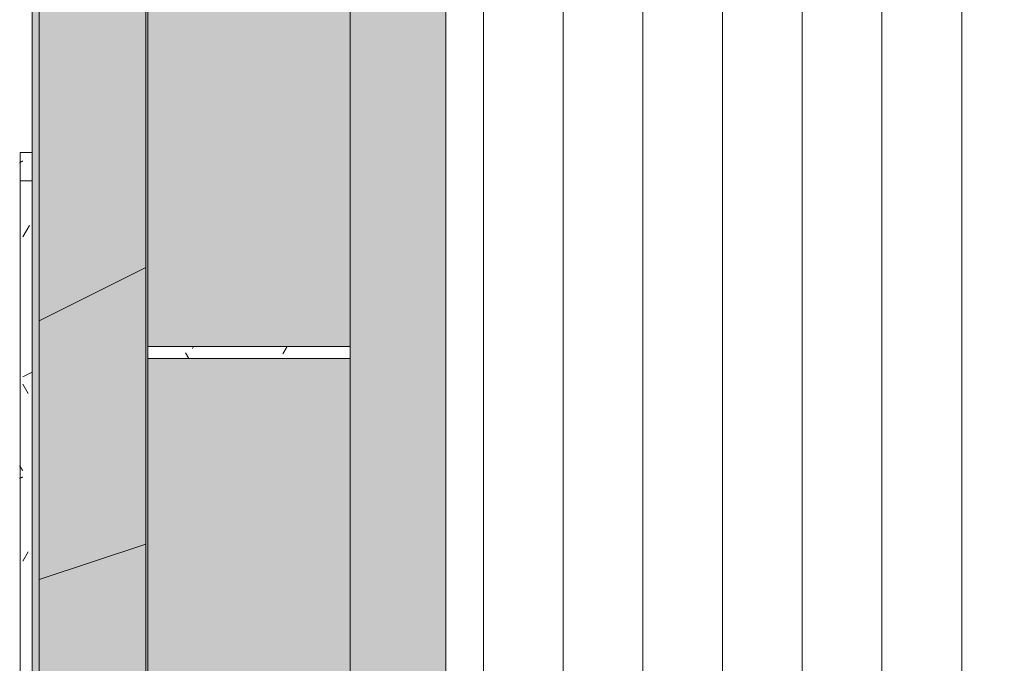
# Model space of a CAD drawing. Header units: millimetres. Extents: x 5980700 to 6194397, y -12939 to 2351883.
# Tile 96 of 124: x 6150717 to 6153187, y -153 to 1462. Entities that reach past the tile are written whole.
import ezdxf

# ---------------------------------------------------------------- set-up
doc = ezdxf.new("R2010")
doc.units = ezdxf.units.MM
for name, color, linetype, lineweight in [('A-DETL-MBND', 5, 'Continuous', 9), ('A-FLOR-PATT', 8, 'Continuous', 18), ('A-GLAZ', 151, 'Continuous', 9), ('A-GLAZ-SILL', 1, 'Continuous', 9), ('A-ROOF', 132, 'Continuous', 9), ('A-ROOF-OTLN', 132, 'Continuous', 9), ('A-ROOF-PATT', 132, 'Continuous', 9), ('A-WALL', 113, 'Continuous', 18), ('A-WALL-PATT', 111, 'Continuous', 25)]:
    doc.layers.add(name, color=color, linetype=linetype, lineweight=lineweight)

# ---------------------------------------------------------------- blocks, each defined once
blk = doc.blocks.new('FP_256-PLANTA DE CAIMENTO DE PISOS - COBERTURA')
at = {"layer": 'A-DETL-MBND', "color": 71, "lineweight": 5}
for p, q in [((557.522221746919, 108.6191948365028), (557.4047132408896, 108.6529190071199)), ((557.6397302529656, 108.5630978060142), (557.522221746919, 108.6191948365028)), ((557.757238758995, 108.4847924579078), (557.6397302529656, 108.5630978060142)), ((557.8747472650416, 108.3845084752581), (557.757238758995, 108.4847924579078)), ((557.992255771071, 108.2625400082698), (557.8747472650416, 108.3845084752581)), ((558.1097642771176, 108.1192448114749), (557.992255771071, 108.2625400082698)), ((558.227272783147, 107.9550431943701), (558.1097642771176, 108.1192448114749)), ((558.3447812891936, 107.770416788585), (558.227272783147, 107.9550431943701)), ((558.462289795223, 107.565907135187), (558.3447812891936, 107.770416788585)), ((585.8240381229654, 107.5140954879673), (586.0486498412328, 107.5933021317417)), ((586.0486498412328, 107.5933021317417), (586.2732615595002, 107.6698879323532)), ((586.2732615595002, 107.6698879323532), (586.4978732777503, 107.7438224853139)), ((586.4978732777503, 107.7438224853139), (586.7224849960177, 107.815076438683)), ((586.7224849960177, 107.815076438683), (586.9470967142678, 107.8836215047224)), ((586.9470967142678, 107.8836215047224), (587.1717084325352, 107.9494304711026)), ((587.1717084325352, 107.9494304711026), (587.3963201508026, 108.0124772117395)), ((587.3963201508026, 108.0124772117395), (587.62093186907, 108.0727366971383)), ((587.62093186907, 108.0727366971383), (587.8455435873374, 108.1301850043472)), ((587.8455435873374, 108.1301850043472), (588.0701553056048, 108.1847993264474)), ((588.0701553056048, 108.1847993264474), (588.2947670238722, 108.2365579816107)), ((588.2947670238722, 108.2365579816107), (588.5193787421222, 108.2854404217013)), ((588.5193787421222, 108.2854404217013), (588.7439904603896, 108.331427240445)), ((588.7439904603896, 108.331427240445), (588.9686021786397, 108.3745001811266)), ((588.9686021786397, 108.3745001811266), (589.1932138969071, 108.4146421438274)), ((589.1932138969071, 108.4146421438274), (589.4178256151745, 108.45183719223)), ((589.4178256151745, 108.45183719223), (589.6424373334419, 108.4860705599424)), ((1348.255962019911, 108.6416587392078), (1348.131287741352, 108.6585411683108)), ((1348.380636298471, 108.6135488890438), (1348.255962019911, 108.6416587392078)), ((1348.505310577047, 108.5742528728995), (1348.380636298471, 108.6135488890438)), ((1348.629984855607, 108.5238283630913), (1348.505310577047, 108.5742528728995)), ((1348.754659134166, 108.4623493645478), (1348.629984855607, 108.5238283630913)), ((1348.879333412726, 108.3899061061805), (1348.754659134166, 108.4623493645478)), ((1349.004007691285, 108.3066049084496), (1348.879333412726, 108.3899061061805)), ((1349.128681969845, 108.2125680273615), (1349.004007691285, 108.3066049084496)), ((1349.253356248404, 108.1079334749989), (1349.128681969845, 108.2125680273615)), ((1349.378030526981, 107.9928548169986), (1349.253356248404, 108.1079334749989)), ((1349.502704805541, 107.8675009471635), (1349.378030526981, 107.9928548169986)), ((1349.6273790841, 107.732055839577), (1349.502704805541, 107.8675009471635)), ((1349.75205336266, 107.586718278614), (1349.6273790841, 107.732055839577)), ((1349.876727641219, 107.4317015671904), (1349.75205336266, 107.586718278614)), ((1350.001401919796, 107.2672332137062), (1349.876727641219, 107.4317015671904)), ((1350.126076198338, 107.0935545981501), (1350.001401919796, 107.2672332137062)), ((1350.250750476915, 106.9109206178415), (1350.126076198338, 107.0935545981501)), ((1350.375424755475, 106.7195993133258), (1350.250750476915, 106.9109206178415)), ((1350.500099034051, 106.5198714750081), (1350.375424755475, 106.7195993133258)), ((1350.624773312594, 106.3120302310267), (1350.500099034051, 106.5198714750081)), ((1350.74944759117, 106.0963806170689), (1350.624773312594, 106.3120302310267)), ((1350.87412186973, 105.8732391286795), (1350.74944759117, 106.0963806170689)), ((1350.998796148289, 105.6429332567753), (1350.87412186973, 105.8732391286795)), ((1351.123470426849, 105.4058010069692), (1350.998796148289, 105.6429332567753)), ((1351.248144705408, 105.1621904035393), (1351.123470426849, 105.4058010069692)), ((1351.372818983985, 104.9124589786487), (1351.248144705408, 105.1621904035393)), ((1351.497493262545, 104.656973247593), (1351.372818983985, 104.9124589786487)), ((1351.622167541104, 104.3961081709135), (1351.497493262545, 104.656973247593)), ((1351.746841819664, 104.130246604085), (1351.622167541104, 104.3961081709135)), ((1351.871516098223, 103.8597787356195), (1351.746841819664, 104.130246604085)), ((1351.996190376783, 103.5851015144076), (1351.871516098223, 103.8597787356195)), ((1352.120864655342, 103.3066180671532), (1351.996190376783, 103.5851015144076)), ((1352.245538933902, 103.0247371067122), (1352.120864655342, 103.3066180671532)), ((1352.370213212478, 102.739872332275), (1352.245538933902, 103.0247371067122)), ((1352.494887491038, 102.4524418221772), (1352.370213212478, 102.739872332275)), ((1352.619561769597, 102.1628674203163), (1352.494887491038, 102.4524418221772)), ((1352.744236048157, 101.8715741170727), (1352.619561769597, 102.1628674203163)), ((1352.868910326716, 101.5789894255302), (1352.744236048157, 101.8715741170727)), ((1352.993584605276, 101.2855427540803), (1352.868910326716, 101.5789894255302)), ((1353.118258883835, 100.9916647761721), (1352.993584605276, 101.2855427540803))]:
    blk.add_line(p, q, dxfattribs=at)
at = {"layer": 'A-DETL-MBND', "color": 90, "lineweight": 5}
blk.add_line((1374.999999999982, 107.4999999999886), (1303.750788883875, 107.4999999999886), dxfattribs=at)
blk = doc.blocks.new('CC_PEITORIL - PEITORIL-V255-PLANTA DE CAIMENTO DE PISOS - COBERTURA')
at = {"layer": 'A-DETL-MBND', "lineweight": 5}
h = blk.add_hatch(dxfattribs=at)
h.set_pattern_fill('FP_84', color=71, style=0, pattern_type=2)
h.set_pattern_definition([(270, (245.842, -16549.116), (101.6, -406.4), [33.528, -271.272, 33.528, -271.272, -1625.6]), (270, (245.842, -16549.116), (101.6, -406.4), [-609.6, 33.528, -576.072, 33.528, -271.272, -711.2]), (270, (245.842, -16549.116), (101.6, -406.4), [-1524, 33.528, -169.672, 33.528, -474.472]), (29.99999999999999, (296.642, -16701.516), (301.1527240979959, 291.1881810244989), [33.528, -271.272, 33.528, -271.272, -1625.6]), (29.99999999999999, (296.642, -16701.516), (301.1527240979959, 291.1881810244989), [-609.6, 33.528, -576.072, 33.528, -271.272, -711.2]), (29.99999999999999, (296.642, -16701.516), (301.1527240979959, 291.1881810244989), [-1524, 33.528, -169.672, 33.528, -474.472]), (150, (499.842, -16752.316), (-402.7527240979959, 115.211818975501), [33.528, -271.272, 33.528, -271.272, -1625.6]), (150, (499.842, -16752.316), (-402.7527240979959, 115.211818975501), [-609.6, 33.528, -576.072, 33.528, -271.272, -711.2]), (150, (499.842, -16752.316), (-402.7527240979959, 115.211818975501), [-1524, 33.528, -169.672, 33.528, -474.472])])
h.paths.add_polyline_path([(-1374.999999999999, 100.9916647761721), (-1374.999999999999, 77.50636918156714), (-1246.249211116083, 78.39441422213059), (-1246.249211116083, 100.9916647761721), (-1255.891000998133, 100.9916647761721)])
h.paths.add_polyline_path([(1303.750788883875, 77.50636918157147), (1374.999999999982, 77.50636918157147), (1374.999999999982, 100.9916647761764), (1303.750788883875, 100.3774399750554)])
h = blk.add_hatch(dxfattribs=at)
h.set_pattern_fill('FP_85', color=71, style=0, pattern_type=2)
h.set_pattern_definition([(126.87, (1833.342, -17184.116), (3175.008507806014, -4762.494328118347), [793.75, -7143.75]), (116.565, (1357.092, -18136.616), (-1587.499067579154, 1587.501456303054), [1774.879, -1774.879]), (108.435, (563.342, -18136.616), (-1587.502903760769, 3174.997452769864), [1004.024, -4016.092])])
h.paths.add_polyline_path([(-1374.999999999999, 100.9916647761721), (-1374.999999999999, 77.50636918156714), (-1246.249211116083, 78.39441422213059), (-1246.249211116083, 100.9916647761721), (-1255.891000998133, 100.9916647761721)])
h.paths.add_polyline_path([(1303.750788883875, 77.50636918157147), (1374.999999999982, 77.50636918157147), (1374.999999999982, 100.9916647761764), (1303.750788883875, 100.3774399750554)])
at = {"layer": 'A-DETL-MBND', "color": 90, "lineweight": 5}
for p, q in [((1374.999999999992, 107.4999999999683), (1374.999999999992, 100.991664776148)), ((1374.999999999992, 77.50636918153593), (1374.999999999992, 100.9916647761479))]:
    blk.add_line(p, q, dxfattribs=at)
at = {"layer": 'A-GLAZ', "color": 90, "lineweight": 5}
blk.add_blockref('FP_256-PLANTA DE CAIMENTO DE PISOS - COBERTURA', (0, 0), dxfattribs=at)
blk = doc.blocks.new('FP_274-PLANTA DE CAIMENTO DE PISOS - COBERTURA')
at = {"layer": 'A-GLAZ-SILL', "color": 90, "lineweight": 5}
blk.add_line((1274.99999999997, 107.4999999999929), (-1274.999999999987, 107.4999999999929), dxfattribs=at)
at = {"layer": 'A-GLAZ-SILL', "lineweight": 5}
for p, q in [((528.3070650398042, 108.6191948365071), (528.1895565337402, 108.6529190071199)), ((528.4245735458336, 108.5630978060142), (528.3070650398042, 108.6191948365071)), ((528.5420820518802, 108.4847924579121), (528.4245735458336, 108.5630978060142)), ((528.6595905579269, 108.3845084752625), (528.5420820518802, 108.4847924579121)), ((528.7770990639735, 108.2625400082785), (528.6595905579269, 108.3845084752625)), ((528.8946075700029, 108.1192448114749), (528.7770990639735, 108.2625400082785)), ((529.012116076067, 107.9550431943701), (528.8946075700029, 108.1192448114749)), ((529.1296245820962, 107.7704167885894), (529.012116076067, 107.9550431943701)), ((529.247133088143, 107.5659071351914), (529.1296245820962, 107.7704167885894)), ((529.3646415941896, 107.3421140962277), (529.247133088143, 107.5659071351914)), ((529.4821501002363, 107.0996940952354), (529.3646415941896, 107.3421140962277)), ((529.5996586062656, 106.8393581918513), (529.4821501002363, 107.0996940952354)), ((529.7171671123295, 106.5618699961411), (529.5996586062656, 106.8393581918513)), ((529.8346756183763, 106.2680434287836), (529.7171671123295, 106.5618699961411)), ((529.9521841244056, 105.9587403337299), (529.8346756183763, 106.2680434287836)), ((530.0696926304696, 105.6348679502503), (529.9521841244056, 105.9587403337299)), ((530.187201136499, 105.2973762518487), (530.0696926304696, 105.6348679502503)), ((530.3047096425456, 104.9472551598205), (530.187201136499, 105.2973762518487)), ((530.4222181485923, 104.5855316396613), (530.3047096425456, 104.9472551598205)), ((530.5397266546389, 104.2132666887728), (530.4222181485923, 104.5855316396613)), ((530.6572351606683, 103.8315522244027), (530.5397266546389, 104.2132666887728)), ((530.7747436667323, 103.4415078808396), (530.6572351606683, 103.8315522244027)), ((530.8922521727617, 103.0442777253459), (530.7747436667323, 103.4415078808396)), ((531.0097606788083, 102.6410269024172), (530.8922521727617, 103.0442777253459)), ((531.127269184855, 102.2329382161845), (531.0097606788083, 102.6410269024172)), ((531.2447776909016, 101.8212086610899), (531.127269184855, 102.2329382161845)), ((531.362286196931, 101.4070459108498), (531.2447776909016, 101.8212086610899)), ((531.479794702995, 100.9916647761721), (531.362286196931, 101.4070459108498)), ((548.0309844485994, 100.9916647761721), (548.256610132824, 101.1452205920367)), ((548.256610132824, 101.1452205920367), (548.4822358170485, 101.298714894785)), ((548.4822358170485, 101.298714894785), (548.707861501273, 101.452086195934)), ((548.707861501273, 101.452086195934), (548.9334871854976, 101.6052730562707)), ((548.9334871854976, 101.6052730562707), (549.1591128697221, 101.7582141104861)), ((549.1591128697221, 101.7582141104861), (549.3847385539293, 101.9108480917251)), ((549.3847385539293, 101.9108480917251), (549.6103642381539, 102.0631138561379)), ((549.6103642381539, 102.0631138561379), (549.8359899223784, 102.2149504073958)), ((549.8359899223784, 102.2149504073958), (550.0616156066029, 102.3662969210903)), ((550.0616156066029, 102.3662969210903), (550.2872412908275, 102.5170927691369)), ((550.2872412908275, 102.5170927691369), (550.512866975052, 102.6672775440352)), ((550.512866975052, 102.6672775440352), (550.7384926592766, 102.8167910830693)), ((550.7384926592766, 102.8167910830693), (550.9641183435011, 102.9655734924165)), ((550.9641183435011, 102.9655734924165), (551.1897440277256, 103.1135651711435)), ((551.1897440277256, 103.1135651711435), (551.4153697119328, 103.2607068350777)), ((551.4153697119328, 103.2607068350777), (551.6409953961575, 103.406939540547)), ((551.6409953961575, 103.406939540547), (551.866621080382, 103.5522047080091)), ((551.866621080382, 103.5522047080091), (552.0922467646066, 103.6964441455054)), ((552.0922467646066, 103.6964441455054), (552.317872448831, 103.8396000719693)), ((552.317872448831, 103.8396000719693), (552.5434981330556, 103.9816151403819)), ((552.5434981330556, 103.9816151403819), (552.7691238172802, 104.1224324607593)), ((552.7691238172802, 104.1224324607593), (552.9947495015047, 104.2619956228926)), ((552.9947495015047, 104.2619956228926), (553.2203751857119, 104.4002487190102)), ((553.2203751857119, 104.4002487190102), (553.4460008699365, 104.5371363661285)), ((553.4460008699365, 104.5371363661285), (553.671626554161, 104.6726037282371)), ((553.671626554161, 104.6726037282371), (553.8972522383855, 104.8065965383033)), ((553.8972522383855, 104.8065965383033), (554.1228779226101, 104.9390611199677)), ((554.1228779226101, 104.9390611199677), (554.3485036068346, 105.0699444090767)), ((554.3485036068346, 105.0699444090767), (554.5741292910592, 105.199193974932)), ((554.5741292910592, 105.199193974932), (554.7997549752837, 105.3267580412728)), ((554.7997549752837, 105.3267580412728), (555.0253806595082, 105.4525855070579)), ((555.0253806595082, 105.4525855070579), (555.2510063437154, 105.5766259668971)), ((555.2510063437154, 105.5766259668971), (555.47663202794, 105.6988297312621)), ((555.47663202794, 105.6988297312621), (555.7022577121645, 105.8191478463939)), ((555.7022577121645, 105.8191478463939), (555.9278833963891, 105.9375321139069)), ((555.9278833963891, 105.9375321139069), (556.1535090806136, 106.0539351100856)), ((556.1535090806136, 106.0539351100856), (556.3791347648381, 106.1683102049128)), ((556.3791347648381, 106.1683102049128), (556.6047604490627, 106.2806115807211)), ((556.6047604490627, 106.2806115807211), (556.8303861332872, 106.3907942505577)), ((556.8303861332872, 106.3907942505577), (557.0560118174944, 106.4988140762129)), ((557.0560118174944, 106.4988140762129), (557.281637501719, 106.6046277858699)), ((557.281637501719, 106.6046277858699), (557.5072631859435, 106.7081929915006)), ((557.5072631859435, 106.7081929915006), (557.732888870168, 106.8094682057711)), ((557.732888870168, 106.8094682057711), (557.9585145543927, 106.9084128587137)), ((557.9585145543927, 106.9084128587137), (558.1841402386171, 107.0049873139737)), ((558.1841402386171, 107.0049873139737), (558.4097659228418, 107.0991528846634)), ((558.4097659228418, 107.0991528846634), (558.6353916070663, 107.1908718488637)), ((558.6353916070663, 107.1908718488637), (558.8610172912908, 107.2801074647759)), ((558.8610172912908, 107.2801074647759), (559.086642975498, 107.3668239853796)), ((559.086642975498, 107.3668239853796), (559.3122686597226, 107.4509866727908)), ((559.3122686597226, 107.4509866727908), (559.5378943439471, 107.5325618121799)), ((559.5378943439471, 107.5325618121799), (559.7635200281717, 107.6115167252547)), ((559.7635200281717, 107.6115167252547), (559.9891457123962, 107.6878197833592)), ((559.9891457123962, 107.6878197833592), (560.2147713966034, 107.7614404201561)), ((560.2147713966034, 107.7614404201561), (560.4403970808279, 107.8323491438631)), ((560.4403970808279, 107.8323491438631), (560.6660227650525, 107.9005175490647)), ((560.6660227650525, 107.9005175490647), (560.8916484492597, 107.9659183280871))]:
    blk.add_line(p, q, dxfattribs=at)
blk = doc.blocks.new('CC_PEITORIL - PEITORIL-V273-PLANTA DE CAIMENTO DE PISOS - COBERTURA')
at = {"layer": 'A-GLAZ-SILL', "lineweight": 5}
h = blk.add_hatch(dxfattribs=at)
h.set_pattern_fill('FP_224', color=256, style=0, pattern_type=2)
h.set_pattern_definition([(270, (217.091, -16549.122), (101.6, -406.4), [33.528, -271.272, 33.528, -271.272, -1625.6]), (270, (217.091, -16549.122), (101.6, -406.4), [-609.6, 33.528, -576.072, 33.528, -271.272, -711.2]), (270, (217.091, -16549.122), (101.6, -406.4), [-1524, 33.528, -169.672, 33.528, -474.472]), (29.99999999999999, (267.891, -16701.522), (301.1527240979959, 291.1881810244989), [33.528, -271.272, 33.528, -271.272, -1625.6]), (29.99999999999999, (267.891, -16701.522), (301.1527240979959, 291.1881810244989), [-609.6, 33.528, -576.072, 33.528, -271.272, -711.2]), (29.99999999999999, (267.891, -16701.522), (301.1527240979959, 291.1881810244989), [-1524, 33.528, -169.672, 33.528, -474.472]), (150, (471.091, -16752.322), (-402.7527240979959, 115.211818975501), [33.528, -271.272, 33.528, -271.272, -1625.6]), (150, (471.091, -16752.322), (-402.7527240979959, 115.211818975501), [-609.6, 33.528, -576.072, 33.528, -271.272, -711.2]), (150, (471.091, -16752.322), (-402.7527240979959, 115.211818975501), [-1524, 33.528, -169.672, 33.528, -474.472])])
h.paths.add_polyline_path([(-1274.999999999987, 100.9852955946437), (-1274.999999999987, 77.5000000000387), (1274.99999999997, 77.50000000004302), (1274.99999999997, 100.9916647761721), (-1274.999999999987, 100.9916647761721)])
h = blk.add_hatch(dxfattribs=at)
h.set_pattern_fill('FP_225', color=256, style=0, pattern_type=2)
h.set_pattern_definition([(126.87, (1804.591, -17184.122), (3175.008507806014, -4762.494328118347), [793.75, -7143.75]), (116.565, (1328.341, -18136.622), (-1587.499067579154, 1587.501456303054), [1774.879, -1774.879]), (108.435, (534.591, -18136.622), (-1587.502903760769, 3174.997452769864), [1004.024, -4016.092])])
h.paths.add_polyline_path([(-1274.999999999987, 100.9852955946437), (-1274.999999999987, 77.5000000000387), (1274.99999999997, 77.50000000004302), (1274.99999999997, 100.9916647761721), (-1274.999999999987, 100.9916647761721)])
at = {"layer": 'A-GLAZ-SILL', "color": 90, "lineweight": 5}
for p, q in [((1274.999999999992, 107.4999999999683), (1274.999999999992, 100.991664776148)), ((1274.999999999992, 77.50000000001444), (1274.999999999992, 100.9916647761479))]:
    blk.add_line(p, q, dxfattribs=at)
at = {"layer": 'A-GLAZ', "color": 90, "lineweight": 5}
blk.add_blockref('FP_274-PLANTA DE CAIMENTO DE PISOS - COBERTURA', (0, 0), dxfattribs=at)
blk = doc.blocks.new('CHAPIM - CHAPIM-4060820-PLANTA DE CAIMENTO DE PISOS - COBERTURA')
at = {"layer": 'A-ROOF-PATT', "lineweight": 5}
h = blk.add_hatch(dxfattribs=at)
h.set_pattern_fill('FP_34', color=71, style=0, pattern_type=2)
h.set_pattern_definition([(0, (2e-05, -3e-05), (812.8, 203.2), [33.528, -576.072, 33.528, -576.072, -3251.2]), (0, (2e-05, -3e-05), (812.8, 203.2), [-1219.2, 33.528, -1185.672, 33.528, -576.072, -1422.4]), (0, (2e-05, -3e-05), (812.8, 203.2), [-3048, 33.528, -372.872, 33.528, -982.472]), (120, (304.8, 101.6), (-582.3763620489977, 602.3054481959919), [33.52799999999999, -576.0719999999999, 33.52799999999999, -576.0719999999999, -3251.199999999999]), (120, (304.8, 101.6), (-582.3763620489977, 602.3054481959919), [-1219.2, 33.52799999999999, -1185.672, 33.52799999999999, -576.0719999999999, -1422.4]), (120, (304.8, 101.6), (-582.3763620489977, 602.3054481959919), [-3048, 33.52799999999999, -372.8719999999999, 33.52799999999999, -982.4719999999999]), (240, (406.4, 508), (-230.4236379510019, -805.5054481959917), [33.528, -576.072, 33.528, -576.072, -3251.2]), (240, (406.4, 508), (-230.4236379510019, -805.5054481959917), [-1219.2, 33.528, -1185.672, 33.528, -576.072, -1422.4]), (240, (406.4, 508), (-230.4236379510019, -805.5054481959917), [-3048, 33.528, -372.872, 33.528, -982.472])])
h.paths.add_polyline_path([(9835.535171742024, -8340.841032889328), (20251.38517078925, -8340.841032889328), (20251.38517078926, 4739.15896711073), (-16608.61482921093, 4739.15896711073), (-16608.61482921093, -8340.841032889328), (9652.696596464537, -8340.841032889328)])
h.paths.add_polyline_path([(3619.023612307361, -8073.341032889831), (-16341.11482921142, -8073.341032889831), (-16341.11482921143, 4471.658967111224), (19983.88517078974, 4471.658967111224), (19983.88517078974, -8073.341032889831), (3710.442899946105, -8073.341032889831)])
h = blk.add_hatch(dxfattribs=at)
h.set_pattern_fill('FP_33', color=71, style=0, pattern_type=2)
h.set_pattern_definition([(216.87, (635, 1587.5), (4762.494328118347, 3175.008507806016), [793.75, -7143.75]), (206.565, (1587.5, 1111.25), (-1587.501456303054, -1587.499067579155), [1774.879, -1774.879]), (198.435, (1587.5, 317.5), (-3174.997452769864, -1587.50290376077), [1004.024, -4016.092])])
h.paths.add_polyline_path([(9835.535171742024, -8340.841032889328), (20251.38517078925, -8340.841032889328), (20251.38517078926, 4739.15896711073), (-16608.61482921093, 4739.15896711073), (-16608.61482921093, -8340.841032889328), (9652.696596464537, -8340.841032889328)])
h.paths.add_polyline_path([(3619.023612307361, -8073.341032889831), (-16341.11482921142, -8073.341032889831), (-16341.11482921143, 4471.658967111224), (19983.88517078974, 4471.658967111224), (19983.88517078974, -8073.341032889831), (3710.442899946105, -8073.341032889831)])
at = {"layer": 'A-ROOF-OTLN', "color": 90, "lineweight": 5}
for p, q in [((-16608.61482921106, -8340.841032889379), (-16608.61482921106, 4739.158967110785)), ((-16341.11482921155, 4471.658967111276), (-16341.11482921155, -8073.34103288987))]:
    blk.add_line(p, q, dxfattribs=at)
blk = doc.blocks.new('Calha1 - Calha05-4216735-PLANTA DE CAIMENTO DE PISOS - COBERTURA')
at = {"layer": 'A-ROOF', "lineweight": 5}
h = blk.add_hatch(color=71, dxfattribs=at)
h.paths.add_polyline_path([(-16336.1148292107, -7713.341032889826), (-16336.1148292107, -3462.238756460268), (-16341.11482921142, -3462.238756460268), (-16341.11482921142, -7713.341032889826)])
h.paths.add_polyline_path([(-16336.1148292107, -3236.685270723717), (-16336.1148292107, 3689.15896711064), (-16341.11482921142, 3689.15896711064), (-16341.11482921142, -3236.685270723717)])
at = {"layer": 'A-ROOF', "color": 90, "lineweight": 5}
blk.add_line((-16336.11482921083, 3689.158967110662), (-16336.11482921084, -3236.685270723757), dxfattribs=at)
blk = doc.blocks.new('Paredes 10 - Paredes 4-4528193-PLANTA DE CAIMENTO DE PISOS - COBERTURA')
at = {"layer": 'A-WALL-PATT', "lineweight": 5}
h = blk.add_hatch(dxfattribs=at)
h.set_pattern_fill('FP_257', color=71, style=0, pattern_type=2)
h.set_pattern_definition([(0, (2e-05, -3e-05), (406.4, 101.6), [33.528, -271.272, 33.528, -271.272, -1625.6]), (0, (2e-05, -3e-05), (406.4, 101.6), [-609.6, 33.528, -576.072, 33.528, -271.272, -711.2]), (0, (2e-05, -3e-05), (406.4, 101.6), [-1524, 33.528, -169.672, 33.528, -474.472]), (120, (152.4, 50.8), (-291.1881810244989, 301.1527240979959), [33.52799999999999, -271.2719999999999, 33.52799999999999, -271.2719999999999, -1625.6]), (120, (152.4, 50.8), (-291.1881810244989, 301.1527240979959), [-609.5999999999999, 33.52799999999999, -576.0719999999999, 33.52799999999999, -271.2719999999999, -711.1999999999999]), (120, (152.4, 50.8), (-291.1881810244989, 301.1527240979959), [-1524, 33.52799999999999, -169.672, 33.52799999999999, -474.4719999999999]), (240, (203.2, 254), (-115.2118189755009, -402.7527240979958), [33.528, -271.272, 33.528, -271.272, -1625.6]), (240, (203.2, 254), (-115.2118189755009, -402.7527240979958), [-609.6, 33.528, -576.072, 33.528, -271.272, -711.2]), (240, (203.2, 254), (-115.2118189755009, -402.7527240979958), [-1524, 33.528, -169.672, 33.528, -474.472])])
h.paths.add_polyline_path([(-15944.70394238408, 612.1303746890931), (-15828.6148292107, 612.1303746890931), (-15828.6148292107, 642.1295858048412), (-16336.1148292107, 642.1295858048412), (-16336.1148292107, 612.1303746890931), (-16127.54251766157, 612.1303746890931)])
at = {"layer": 'A-WALL', "color": 250, "lineweight": 5}
for p, q in [((-16336.11482921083, 642.1295858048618), (-15828.61482921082, 642.1295858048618)), ((-16336.11482921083, 612.1303746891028), (-15828.61482921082, 612.1303746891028))]:
    blk.add_line(p, q, dxfattribs=at)
blk = doc.blocks.new('BE-PMSa-MOD-ARQ-CONEXAODOFUTURO-EX-000-R_rvt-3-PLANTA DE CAIMENTO DE PISOS - COBERTURA')
at = {"layer": 'A-FLOR-PATT', "lineweight": 5}
h = blk.add_hatch(dxfattribs=at)
h.set_pattern_fill('FP_2', color=135, style=0, pattern_type=2)
h.set_pattern_definition([(0, (0, 0), (812.8, 203.2), [33.528, -576.072, 33.528, -576.072, -3251.2]), (0, (0, 0), (812.8, 203.2), [-1219.2, 33.528, -1185.672, 33.528, -576.072, -1422.4]), (0, (0, 0), (812.8, 203.2), [-3048, 33.528, -372.872, 33.528, -982.472]), (120, (304.8, 101.6), (-582.3763620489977, 602.3054481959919), [33.52799999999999, -576.0719999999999, 33.52799999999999, -576.0719999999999, -3251.199999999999]), (120, (304.8, 101.6), (-582.3763620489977, 602.3054481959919), [-1219.2, 33.52799999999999, -1185.672, 33.52799999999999, -576.0719999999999, -1422.4]), (120, (304.8, 101.6), (-582.3763620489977, 602.3054481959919), [-3048, 33.52799999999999, -372.8719999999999, 33.52799999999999, -982.4719999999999]), (240, (406.4, 508), (-230.4236379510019, -805.5054481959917), [33.528, -576.072, 33.528, -576.072, -3251.2]), (240, (406.4, 508), (-230.4236379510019, -805.5054481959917), [-1219.2, 33.528, -1185.672, 33.528, -576.072, -1422.4]), (240, (406.4, 508), (-230.4236379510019, -805.5054481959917), [-3048, 33.528, -372.872, 33.528, -982.472])])
h.paths.add_polyline_path([(-16310.38110883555, -7293.341005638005), (-15828.61484510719, -7293.341005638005), (-15828.61484510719, -3822.238729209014), (-16336.11484510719, -3822.238729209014), (-16336.11484510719, -7293.341005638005)])
h.paths.add_polyline_path([(19948.88515489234, -7293.341005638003), (19983.8851548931, -7293.341005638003), (19983.88515489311, 3759.158994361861), (19471.38515489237, 3759.158994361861), (19471.38515489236, 3149.158994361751), (19948.88515489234, 3149.158994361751), (19948.88515489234, -7165.459808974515)])
h.paths.add_polyline_path([(-16092.159078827, -7010.094961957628), (-16122.07273118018, -7002.037175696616), (-16102.65385934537, -6967.911829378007), (-16106.79077188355, -6965.513995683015), (-16126.45110687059, -6999.566694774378), (-16148.32819661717, -6977.631621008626), (-16114.31656375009, -6957.994995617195), (-16116.83204162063, -6953.642598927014), (-16150.884740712, -6973.302933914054), (-16157.31064007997, -6957.560825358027), (-16158.91202631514, -6943.368057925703), (-16119.59233792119, -6943.314490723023), (-16119.69655235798, -6938.341486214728), (-16158.91300789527, -6938.341032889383), (-16155.90582508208, -6919.887346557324), (-16150.89740315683, -6908.403027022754), (-16116.84358878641, -6928.064005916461), (-16115.09711472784, -6923.267624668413), (-16148.384740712, -6904.049004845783), (-16126.4511068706, -6882.115371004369), (-16106.79077188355, -6916.16807009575), (-16102.43610579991, -6913.656522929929), (-16122.09708469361, -6879.602708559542), (-16106.33267963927, -6873.180479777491), (-16092.159078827, -6871.587103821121), (-16092.08866546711, -6910.903367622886), (-16087.13228793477, -6910.830189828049), (-16087.13205379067, -6871.588085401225), (-16057.22188219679, -6879.658160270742), (-16076.64978924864, -6913.77678458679), (-16072.50511609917, -6916.183547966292), (-16052.84413720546, -6882.129733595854), (-16030.93341694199, -6904.049004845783), (-16064.98611603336, -6923.709339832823), (-16062.47456886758, -6928.064005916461), (-16028.42075449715, -6908.403027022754), (-16021.99855404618, -6924.167181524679), (-16020.40514975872, -6938.341032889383), (-16059.7258197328, -6938.341032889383), (-16059.62160529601, -6943.367743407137), (-16020.40613133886, -6943.368057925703), (-16023.42468336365, -6961.830657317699), (-16028.43341694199, -6973.302933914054), (-16062.48611603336, -6953.642598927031), (-16064.19862027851, -6958.458592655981), (-16030.94777953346, -6977.655974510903), (-16052.86854745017, -6999.510052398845), (-16072.50511609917, -6965.498517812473), (-16076.85751278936, -6968.013995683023), (-16057.19717780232, -7002.066694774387), (-16072.93929087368, -7008.492594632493), (-16087.13205379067, -7010.093980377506), (-16087.1679303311, -6970.774291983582), (-16092.1587388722, -6970.852443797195), (-16092.159078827, -7010.046654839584)])
h.paths.add_polyline_path([(-16089.659078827, -6950.841032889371), (-16084.659078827, -6949.50128692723), (-16080.99882478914, -6945.841032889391), (-16079.65907882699, -6940.841032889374), (-16080.99882478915, -6935.841032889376), (-16084.659078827, -6932.180778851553), (-16089.659078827, -6930.841032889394), (-16094.65907882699, -6932.180778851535), (-16098.31933286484, -6935.841032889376), (-16099.65729360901, -6940.85459296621), (-16098.31933286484, -6945.841032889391), (-16094.65907882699, -6949.50128692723), (-16092.159078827, -6950.511901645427)])
h.paths.add_polyline_path([(-16310.38110883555, -3596.685243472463), (-15828.61484510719, -3596.685243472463), (-15828.61484510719, 612.1304019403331), (-16336.11484510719, 612.130401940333), (-16336.11484510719, -3596.685243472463)])
h.paths.add_polyline_path([(-15828.61484510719, 642.1296130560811), (-15828.61484510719, 3759.158994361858), (-16341.11484510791, 3759.158994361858), (-16341.11484510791, 3329.158994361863), (-16336.11484510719, 3329.158994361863), (-16336.11484510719, 642.129613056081), (-15944.70395828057, 642.129613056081)])
h.paths.add_polyline_path([(-4243.035140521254, 1824.99702563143), (3431.38515489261, 1824.997025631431), (3431.385154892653, 3059.158994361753), (4031.385154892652, 3059.158994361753), (4031.385154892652, 3159.158994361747), (4481.289110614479, 3159.158994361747), (4481.289110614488, 3759.15899436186), (4101.385126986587, 3759.15899436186), (4101.385126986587, 4471.658994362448), (-5058.614845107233, 4471.658994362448), (-5058.614845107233, 3759.158994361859), (-5453.614845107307, 3759.158994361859), (-5453.614845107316, 3159.158994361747), (-4958.614845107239, 3159.158994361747), (-4958.614845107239, 3059.158994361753), (-4358.614845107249, 3059.158994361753), (-4358.614845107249, 1824.99702563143)])
h.paths.add_polyline_path([(19730.2121753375, 3492.703171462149), (19730.28258869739, 3436.596632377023), (19735.23896622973, 3436.669810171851), (19735.23920037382, 3492.703171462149)])
h.paths.add_polyline_path([(19730.2121753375, 3501.080341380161), (19730.2121753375, 3492.703171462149), (19735.23920037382, 3492.703171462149), (19735.23920037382, 3501.080341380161)])
h.paths.add_polyline_path([(19730.2121753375, 3304.31151965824), (19692.53716617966, 3312.699597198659), (19676.30473988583, 3321.441849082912), (19665.68035433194, 3329.505269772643), (19642.4089160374, 3358.867894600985), (19631.76938065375, 3388.860028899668), (19630.36472788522, 3409.158967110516), (19632.7999032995, 3427.289243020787), (19646.21119826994, 3461.013039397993), (19669.66035532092, 3487.181023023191), (19684.9791695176, 3497.134467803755), (19701.97829530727, 3503.739754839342), (19730.2121753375, 3509.006414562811), (19730.22133741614, 3501.080341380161), (19735.23920037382, 3501.080341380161), (19735.23920037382, 3509.005750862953), (19772.86414246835, 3500.628229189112), (19789.14193540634, 3491.861983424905), (19800.2375084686, 3483.224519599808), (19823.0279788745, 3454.426273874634), (19833.65497002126, 3424.457905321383), (19835.05895908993, 3404.131942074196), (19832.62372462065, 3386.026705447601), (19819.19963560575, 3352.28308457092), (19795.78487988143, 3326.151170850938), (19780.46892569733, 3316.196228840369), (19763.48570359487, 3309.585170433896), (19735.23920037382, 3305.50931548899), (19735.2033238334, 3376.725708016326), (19730.21251529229, 3376.647556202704), (19730.2121753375, 3306.038765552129)])
h.paths.add_polyline_path([(19684.97916951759, 3318.9289257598), (19682.78642079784, 3321.388904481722), (19681.53489342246, 3320.9014853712), (19684.94486857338, 3318.948151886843)])
h.paths.add_polyline_path([(19781.95256298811, 3321.372113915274), (19784.14103086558, 3322.635626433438), (19749.86613806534, 3382.001482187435), (19745.51374137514, 3379.486004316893), (19780.50324784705, 3320.535351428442), (19781.72083555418, 3321.238326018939)])
h.paths.add_polyline_path([(19780.46892569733, 3318.941849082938), (19782.66134166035, 3321.39282159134), (19781.72083555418, 3320.992533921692), (19780.50324784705, 3318.998070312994)])
h.paths.add_polyline_path([(19685.66025556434, 3320.108601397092), (19719.71739481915, 3379.588170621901), (19715.58048228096, 3381.986004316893), (19681.30672417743, 3322.622113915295), (19685.57471192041, 3320.157990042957)])
h.paths.add_polyline_path([(-16092.159078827, 3337.349396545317), (-16122.09990464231, 3345.414008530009), (-16102.65385934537, 3379.586420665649), (-16106.79077188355, 3381.984254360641), (-16126.47805264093, 3347.884883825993), (-16148.37526243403, 3369.839455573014), (-16114.31656375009, 3389.503254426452), (-16116.83204162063, 3393.855651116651), (-16150.93141215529, 3374.168370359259), (-16157.38048315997, 3390.078786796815), (-16158.96591934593, 3404.130192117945), (-16119.59233792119, 3404.183759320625), (-16119.69655235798, 3409.156763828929), (-16158.96689943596, 3409.157217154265), (-16155.90582508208, 3427.744870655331), (-16150.9440758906, 3439.122169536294), (-16116.84358878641, 3419.434244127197), (-16115.09711472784, 3424.230625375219), (-16148.43141215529, 3443.476190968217), (-16126.47805264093, 3465.429550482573), (-16106.79077188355, 3431.330179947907), (-16102.43610579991, 3433.841727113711), (-16122.124031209, 3467.942214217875), (-16106.19145169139, 3474.387538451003), (-16092.159078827, 3475.965037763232), (-16092.0886654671, 3436.594882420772), (-16087.13228793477, 3436.6680602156), (-16087.13205379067, 3475.964057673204), (-16057.19470623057, 3467.887159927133), (-16076.64978924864, 3433.721465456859), (-16072.50511609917, 3431.314702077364), (-16052.81719069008, 3465.415189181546), (-16030.88674549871, 3443.476190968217), (-16064.98611603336, 3423.788910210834), (-16062.47456886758, 3419.434244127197), (-16028.3740817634, 3439.122169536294), (-16021.92878890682, 3423.189867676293), (-16020.35125821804, 3409.157217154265), (-16059.7258197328, 3409.157217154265), (-16059.62160529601, 3404.130506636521), (-16020.35223830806, 3404.130192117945), (-16023.42468336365, 3385.53374813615), (-16028.3867454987, 3374.168370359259), (-16062.48611603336, 3393.855651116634), (-16064.19862027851, 3389.039657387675), (-16030.90110679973, 3369.815329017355), (-16052.84137345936, 3347.941130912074), (-16072.50511609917, 3381.999732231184), (-16076.85751278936, 3379.484254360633), (-16057.17023203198, 3345.384883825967), (-16073.08065299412, 3338.935812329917), (-16087.13205379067, 3337.350376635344), (-16087.16793033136, 3376.723958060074), (-16092.1587388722, 3376.645806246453), (-16092.159078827, 3337.397253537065)])
h.paths.add_polyline_path([(19817.91519165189, 3354.549025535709), (19820.39660923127, 3358.921086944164), (19759.88513813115, 3393.857401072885), (19758.17263388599, 3389.041407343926), (19813.21997159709, 3357.259812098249)])
h.paths.add_polyline_path([(19647.50915902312, 3354.549025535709), (19708.05469041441, 3389.505004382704), (19705.53921254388, 3393.857401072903), (19645.34077313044, 3358.285823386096), (19647.44974804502, 3354.648970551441)])
h.paths.add_polyline_path([(-16089.659078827, 3396.657217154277), (-16084.659078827, 3397.996963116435), (-16080.99882478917, 3401.657217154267), (-16079.65907882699, 3406.657217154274), (-16080.99882478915, 3411.657217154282), (-16084.659078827, 3415.317471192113), (-16089.659078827, 3416.657217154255), (-16095.00988798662, 3415.048285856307), (-16098.31933286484, 3411.657217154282), (-16099.65729360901, 3406.643657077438), (-16098.31933286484, 3401.657217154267), (-16094.65907882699, 3397.996963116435), (-16092.159078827, 3396.986348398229)])
h.paths.add_polyline_path([(19732.7121753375, 3396.658967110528), (19737.7121753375, 3397.998713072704), (19741.37242937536, 3401.658967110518), (19742.7121753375, 3406.658967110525), (19741.37242937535, 3411.658967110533), (19737.7121753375, 3415.319221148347), (19732.7121753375, 3416.658967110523), (19727.35908559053, 3415.048285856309), (19724.05192129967, 3411.658967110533), (19722.71396055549, 3406.645407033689), (19724.05192129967, 3401.658967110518), (19727.71217533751, 3397.998713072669), (19730.2121753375, 3396.98809835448)])
h.paths.add_polyline_path([(19646.66797098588, 3404.131942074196), (19702.77891624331, 3404.185509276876), (19702.67470180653, 3409.158513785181), (19646.66797098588, 3409.158967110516)])
h.paths.add_polyline_path([(19634.23140003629, 3406.658967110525), (19632.85783932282, 3408.298860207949), (19633.10860625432, 3404.576023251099)])
h.paths.add_polyline_path([(19645.02098500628, 3404.131942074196), (19646.66797098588, 3404.131942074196), (19646.66797098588, 3409.158967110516), (19634.23140003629, 3409.158967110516), (19634.23140003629, 3404.131942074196), (19638.28993835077, 3404.131942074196)])
h.paths.add_polyline_path([(19799.73653895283, 3404.131942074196), (19827.13354960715, 3404.131942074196), (19826.66149835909, 3409.158967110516), (19794.44768145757, 3409.158967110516), (19794.44603588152, 3404.131942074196)])
h.paths.add_polyline_path([(19831.19295063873, 3406.658967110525), (19832.56599751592, 3404.98683396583), (19832.31419873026, 3408.715771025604)])
h.paths.add_polyline_path([(19827.13354960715, 3404.131942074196), (19831.19295063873, 3404.131942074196), (19831.19295063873, 3409.158967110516), (19827.13354960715, 3409.149805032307), (19827.13441232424, 3404.134628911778)])
h.paths.add_polyline_path([(19772.88718347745, 3404.131942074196), (19794.44603588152, 3404.131942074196), (19794.44768145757, 3409.158967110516), (19762.6454344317, 3409.158967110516), (19762.74964886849, 3404.132256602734), (19772.18136540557, 3404.131942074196)])
h.paths.add_polyline_path([(19705.52766537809, 3419.435994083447), (19707.27413943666, 3424.23237533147), (19646.9546935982, 3457.836249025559), (19645.02098500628, 3454.36954228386), (19704.03371294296, 3420.298527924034)])
h.paths.add_polyline_path([(19759.89668529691, 3419.435994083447), (19820.09766484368, 3455.006680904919), (19817.92929336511, 3458.745844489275), (19757.38513813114, 3423.790660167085), (19758.73217051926, 3421.66596050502)])
h.paths.add_polyline_path([(19749.86613806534, 3431.316452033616), (19784.14103086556, 3490.682307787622), (19779.78749947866, 3493.195820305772), (19745.72146491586, 3433.72321541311), (19747.74265547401, 3432.665402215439)])
h.paths.add_polyline_path([(19715.58048228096, 3431.331929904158), (19719.9351483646, 3433.843477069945), (19684.94486857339, 3492.796303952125), (19681.30672417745, 3490.695820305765), (19714.80277276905, 3432.678962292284)])
h.paths.add_polyline_path([(19784.82211691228, 3491.861983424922), (19781.21961182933, 3493.146427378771), (19782.78860846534, 3491.921394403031)])
h.paths.add_polyline_path([(19680.62529795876, 3491.876085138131), (19683.72725133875, 3492.359879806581), (19683.33599333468, 3493.467986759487), (19680.72536641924, 3491.935532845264)])
at = {"layer": 'A-ROOF-OTLN', "lineweight": 5}
blk.add_hatch(color=9, dxfattribs=at).paths.add_polyline_path([(-15588.61484510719, -1466.772346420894), (-15588.61484510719, 3159.158994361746), (-15828.61484510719, 3159.158994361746), (-15828.61484510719, -1466.772346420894), (-15761.86538300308, -1466.772346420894)])
at = {"layer": 'A-ROOF-PATT', "lineweight": 5}
h = blk.add_hatch(dxfattribs=at)
h.set_pattern_fill('FP_274', color=71, style=0, pattern_type=2)
h.set_pattern_definition([(270, (480, 90.73899999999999), (200, 1.224646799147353e-14), [])])
h.paths.add_polyline_path([(-15588.61484510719, -1466.772346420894), (19231.38515489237, -1466.772346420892), (19231.38515489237, 3159.158994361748), (4271.38515489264, 3159.158994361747), (4271.38515489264, 986.1880999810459), (-5198.614845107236, 986.6856185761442), (-5198.614845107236, 3159.158994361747), (-15588.61484510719, 3159.158994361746), (-15588.61484510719, -848.7385583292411)])
at = {"layer": 'A-WALL', "lineweight": 5}
blk.add_hatch(color=9, dxfattribs=at).paths.add_polyline_path([(-16608.61484510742, -8165.325683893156), (-16608.61484510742, 4481.658994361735), (-16626.61588608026, 4481.658994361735), (-16626.61588608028, -8165.325683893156)])
at = {"layer": 'A-ROOF-OTLN', "color": 90, "lineweight": 5}
for p, q in [((-15828.61484510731, 3159.158994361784), (-15828.61484510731, -1466.772346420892)), ((-15588.61484510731, -1466.772346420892), (-15588.61484510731, 3159.158994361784))]:
    blk.add_line(p, q, dxfattribs=at)
at = {"layer": 'A-WALL', "color": 250, "lineweight": 5}
blk.add_line((-16626.62225526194, -8165.325683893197), (-16626.62225526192, 4481.658994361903), dxfattribs=at)
at = {"layer": 'A-GLAZ', "color": 90, "lineweight": 5, "rotation": 89.99999999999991}
for name, p in [('CC_PEITORIL - PEITORIL-V255-PLANTA DE CAIMENTO DE PISOS - COBERTURA', (-16549.1158860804, -245.8417945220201)), ('CC_PEITORIL - PEITORIL-V273-PLANTA DE CAIMENTO DE PISOS - COBERTURA', (-16549.12225526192, -217.0910056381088))]:
    blk.add_blockref(name, p, dxfattribs=at)
at = {"layer": 'A-ROOF', "color": 90, "lineweight": 5}
for name, p in [('CHAPIM - CHAPIM-4060820-PLANTA DE CAIMENTO DE PISOS - COBERTURA', (-1.589655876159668e-05, 2.72512435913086e-05)), ('Calha1 - Calha05-4216735-PLANTA DE CAIMENTO DE PISOS - COBERTURA', (-1.589655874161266e-05, -359.9999727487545))]:
    blk.add_blockref(name, p, dxfattribs=at)
at = {"layer": 'A-WALL', "color": 90, "lineweight": 5}
blk.add_blockref('Paredes 10 - Paredes 4-4528193-PLANTA DE CAIMENTO DE PISOS - COBERTURA', (-1.589655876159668e-05, 2.72512435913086e-05), dxfattribs=at)

msp = doc.modelspace()

# ---------------------------------------------------------------- block references
at = {"color": 50, "lineweight": 5}
msp.add_blockref('BE-PMSa-MOD-ARQ-CONEXAODOFUTURO-EX-000-R_rvt-3-PLANTA DE CAIMENTO DE PISOS - COBERTURA', (6167374.665174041, 0), dxfattribs=at)

doc.saveas('drawing.dxf')
